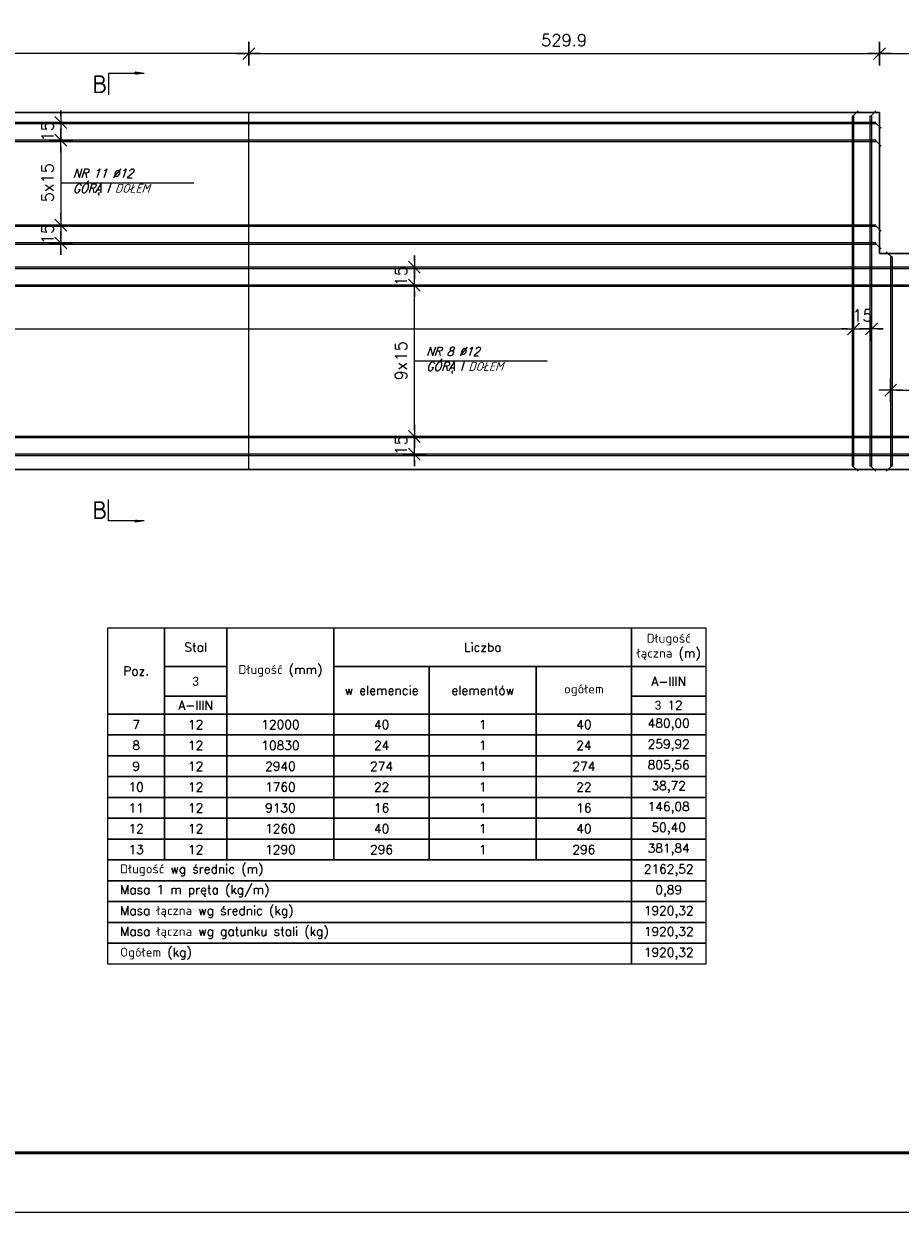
# Model space of a CAD drawing. Extents: x -44931 to -6831, y -40103 to -21469.
# Tile 3 of 10: x -28039 to -20674, y -40103 to -30119. Entities that reach past the tile are written whole.
import ezdxf

# ---------------------------------------------------------------- set-up
doc = ezdxf.new("R2010")
doc.units = 0
doc.header["$LTSCALE"] = 5
doc.header["$MEASUREMENT"] = 0
doc.layers.add('_FORMATKA', color=8, linetype='Continuous', lineweight=15, plot=False)
for name, color, linetype, lineweight in [('_RAMKA', 7, 'Continuous', 35), ('AutoCAD_Structural_Detailing_deskowanie', 2, 'Continuous', 30), ('AutoCAD_Structural_Detailing_kształt pręta', 7, 'Continuous', 13), ('AutoCAD_Structural_Detailing_symbole graficzne', 7, 'Continuous', 13), ('AutoCAD_Structural_Detailing_tabele zbrojenia', 7, 'Continuous', 20), ('PS_DIM', 4, 'Continuous', 13), ('PS_TEXT @ 100', 3, 'Continuous', 13)]:
    doc.layers.add(name, color=color, linetype=linetype, lineweight=lineweight)
doc.styles.add('marta_B', font='isocpeur.ttf')
doc.styles.add('simplex', font='simplex.shx', dxfattribs={"width": 0.9})
doc.styles.add('styl2M', font='simplex.shx')
doc.styles.add('styl2T', font='simplex.shx', dxfattribs={"height": 30})
doc.dimstyles.new('RBCT DIM 50_M', dxfattribs={"dimtxt": 100, "dimasz": 50, "dimexe": 20, "dimexo": 150, "dimgap": 62.5, "dimtad": 1, "dimdec": 1, "dimlfac": 0.1, "dimzin": 9, "dimdsep": 46, "dimtxsty": 'styl2M', "dimblk": 'dimznak', "dimcen": 100, "dimse1": 1, "dimse2": 1, "dimclrd": 8, "dimclre": 8, "dimclrt": 2, "dimadec": 0, "dimazin": 0, "dimtfac": 1, "dimtdec": 1, "dimtix": 1, "dimtmove": 2, "dimatfit": 3, "dimldrblk": 'dimznak', "dimfxl": 5, "dimfxlon": 1, "dimarcsym": 0})

# ---------------------------------------------------------------- blocks, each defined once
blk = doc.blocks.new('dimznak')
at = {"color": 0}
for points in [[(0, 2), (0, -2)], [(-2, 0), (2, 0)]]:
    blk.add_lwpolyline(points, dxfattribs=at)
at = {"color": 3}
blk.add_lwpolyline([(1, 1), (-1, -1)], dxfattribs=at)
blk = doc.blocks.new('*D30')
at = {"layer": 'Defpoints', "color": 0, "ltscale": 10, "transparency": 16777216}
for p in [(-27623.2, -30947.3), (-27726.9, -31097.3), (-27623.2, -31097.3)]:
    blk.add_point(p, dxfattribs=at)
at = {"layer": 'PS_DIM', "color": 8, "lineweight": -2, "ltscale": 10, "transparency": 16777216}
for p, q in [((-27726.9, -30897.3), (-27726.9, -30847.3)), ((-27726.9, -30947.3), (-27726.9, -31097.3)), ((-27726.9, -31147.3), (-27726.9, -31197.3))]:
    blk.add_line(p, q, dxfattribs=at)
at = {"layer": 'PS_DIM', "color": 8, "lineweight": -2, "ltscale": 10, "transparency": 16777216, "xscale": 50, "yscale": 50, "zscale": 50}
for p, rotation in [((-27726.9, -30947.3), 270), ((-27726.9, -31097.3), 90)]:
    blk.add_blockref('dimznak', p, dxfattribs=dict(at, rotation=rotation))
at = {"layer": 'PS_DIM', "color": 2, "ltscale": 10, "transparency": 16777216, "insert": (-27839.4, -31022.3), "char_height": 100, "attachment_point": 5, "rotation": 90, "style": 'styl2M'}
blk.add_mtext('15', dxfattribs=at)
blk = doc.blocks.new('*D31')
at = {"layer": 'Defpoints', "color": 0, "ltscale": 10, "transparency": 16777216}
for p in [(-27623.2, -31097.3), (-27726.9, -31810.4), (-27726.9, -31810.4)]:
    blk.add_point(p, dxfattribs=at)
at = {"layer": 'PS_DIM', "color": 8, "lineweight": -2, "ltscale": 10, "transparency": 16777216}
blk.add_line((-27726.9, -31147.3), (-27726.9, -31760.4), dxfattribs=at)
at = {"layer": 'PS_DIM', "color": 8, "lineweight": -2, "ltscale": 10, "transparency": 16777216, "xscale": 50, "yscale": 50, "zscale": 50}
for p, rotation in [((-27726.9, -31097.3), 90), ((-27726.9, -31810.4), 270)]:
    blk.add_blockref('dimznak', p, dxfattribs=dict(at, rotation=rotation))
at = {"layer": 'PS_DIM', "color": 2, "ltscale": 10, "transparency": 16777216, "insert": (-27839.4, -31453.9), "char_height": 100, "attachment_point": 5, "rotation": 90, "style": 'styl2M'}
blk.add_mtext('5x15', dxfattribs=at)
blk = doc.blocks.new('*D32')
at = {"layer": 'Defpoints', "color": 0, "ltscale": 10, "transparency": 16777216}
for p in [(-27726.9, -31810.4), (-27726.9, -31960.4), (-27726.9, -31960.4)]:
    blk.add_point(p, dxfattribs=at)
at = {"layer": 'PS_DIM', "color": 8, "lineweight": -2, "ltscale": 10, "transparency": 16777216}
for p, q in [((-27726.9, -31760.4), (-27726.9, -31710.4)), ((-27726.9, -31810.4), (-27726.9, -31960.4)), ((-27726.9, -32010.4), (-27726.9, -32060.4))]:
    blk.add_line(p, q, dxfattribs=at)
at = {"layer": 'PS_DIM', "color": 8, "lineweight": -2, "ltscale": 10, "transparency": 16777216, "xscale": 50, "yscale": 50, "zscale": 50}
for p, rotation in [((-27726.9, -31810.4), 270), ((-27726.9, -31960.4), 90)]:
    blk.add_blockref('dimznak', p, dxfattribs=dict(at, rotation=rotation))
at = {"layer": 'PS_DIM', "color": 2, "ltscale": 10, "transparency": 16777216, "insert": (-27839.4, -31885.4), "char_height": 100, "attachment_point": 5, "rotation": 90, "style": 'styl2M'}
blk.add_mtext('15', dxfattribs=at)
blk = doc.blocks.new('*D33')
at = {"layer": 'Defpoints', "color": 0, "ltscale": 10, "transparency": 16777216}
for p in [(-24757.1, -33585.5), (-24754.8, -33585.5), (-24754.8, -33735.5)]:
    blk.add_point(p, dxfattribs=at)
at = {"layer": 'PS_DIM', "color": 8, "lineweight": -2, "ltscale": 10, "transparency": 16777216}
for p, q in [((-24757.1, -33535.5), (-24757.1, -33485.5)), ((-24757.1, -33735.5), (-24757.1, -33585.5)), ((-24757.1, -33785.5), (-24757.1, -33835.5))]:
    blk.add_line(p, q, dxfattribs=at)
at = {"layer": 'PS_DIM', "color": 8, "lineweight": -2, "ltscale": 10, "transparency": 16777216, "xscale": 50, "yscale": 50, "zscale": 50}
for p, rotation in [((-24757.1, -33585.5), 270), ((-24757.1, -33735.5), 90)]:
    blk.add_blockref('dimznak', p, dxfattribs=dict(at, rotation=rotation))
at = {"layer": 'PS_DIM', "color": 2, "ltscale": 10, "transparency": 16777216, "insert": (-24869.6, -33660.5), "char_height": 100, "attachment_point": 5, "rotation": 90, "style": 'styl2M'}
blk.add_mtext('15', dxfattribs=at)
blk = doc.blocks.new('*D34')
at = {"layer": 'Defpoints', "color": 0, "ltscale": 10, "transparency": 16777216}
for p in [(-24757.1, -32314.2), (-24757.1, -32314.2), (-24754.8, -33585.5)]:
    blk.add_point(p, dxfattribs=at)
at = {"layer": 'PS_DIM', "color": 8, "lineweight": -2, "ltscale": 10, "transparency": 16777216}
blk.add_line((-24757.1, -33535.5), (-24757.1, -32364.2), dxfattribs=at)
at = {"layer": 'PS_DIM', "color": 8, "lineweight": -2, "ltscale": 10, "transparency": 16777216, "xscale": 50, "yscale": 50, "zscale": 50}
for p, rotation in [((-24757.1, -32314.2), 90), ((-24757.1, -33585.5), 270)]:
    blk.add_blockref('dimznak', p, dxfattribs=dict(at, rotation=rotation))
at = {"layer": 'PS_DIM', "color": 2, "ltscale": 10, "transparency": 16777216, "insert": (-24869.6, -32949.9), "char_height": 100, "attachment_point": 5, "rotation": 90, "style": 'styl2M'}
blk.add_mtext('9x15', dxfattribs=at)
blk = doc.blocks.new('*D35')
at = {"layer": 'Defpoints', "color": 0, "ltscale": 10, "transparency": 16777216}
for p in [(-24757.1, -32164.2), (-24757.1, -32164.2), (-24757.1, -32314.2)]:
    blk.add_point(p, dxfattribs=at)
at = {"layer": 'PS_DIM', "color": 8, "lineweight": -2, "ltscale": 10, "transparency": 16777216}
for p, q in [((-24757.1, -32114.2), (-24757.1, -32064.2)), ((-24757.1, -32314.2), (-24757.1, -32164.2)), ((-24757.1, -32364.2), (-24757.1, -32414.2))]:
    blk.add_line(p, q, dxfattribs=at)
at = {"layer": 'PS_DIM', "color": 8, "lineweight": -2, "ltscale": 10, "transparency": 16777216, "xscale": 50, "yscale": 50, "zscale": 50}
for p, rotation in [((-24757.1, -32164.2), 270), ((-24757.1, -32314.2), 90)]:
    blk.add_blockref('dimznak', p, dxfattribs=dict(at, rotation=rotation))
at = {"layer": 'PS_DIM', "color": 2, "ltscale": 10, "transparency": 16777216, "insert": (-24869.6, -32239.2), "char_height": 100, "attachment_point": 5, "rotation": 90, "style": 'styl2M'}
blk.add_mtext('15', dxfattribs=at)
blk = doc.blocks.new('*D37')
at = {"layer": 'Defpoints', "color": 0, "ltscale": 10, "transparency": 16777216}
for p in [(-41141.5, -32364.4), (-21066.5, -32364.4), (-21066.5, -32682.8)]:
    blk.add_point(p, dxfattribs=at)
at = {"layer": 'PS_DIM', "color": 8, "lineweight": -2, "ltscale": 10, "transparency": 16777216}
blk.add_line((-41091.5, -32682.8), (-21116.5, -32682.8), dxfattribs=at)
at = {"layer": 'PS_DIM', "color": 8, "lineweight": -2, "ltscale": 10, "transparency": 16777216, "xscale": 50, "yscale": 50, "zscale": 50, "rotation": 180}
blk.add_blockref('dimznak', (-41141.5, -32682.8), dxfattribs=at)
at = {"layer": 'PS_DIM', "color": 8, "lineweight": -2, "ltscale": 10, "transparency": 16777216, "xscale": 50, "yscale": 50, "zscale": 50}
blk.add_blockref('dimznak', (-21066.5, -32682.8), dxfattribs=at)
at = {"layer": 'PS_DIM', "color": 2, "ltscale": 10, "transparency": 16777216, "insert": (-31104, -32570.3), "char_height": 100, "attachment_point": 5, "style": 'styl2M'}
blk.add_mtext('134x15', dxfattribs=at)
blk = doc.blocks.new('*D38')
at = {"layer": 'Defpoints', "color": 0, "ltscale": 10, "transparency": 16777216}
for p in [(-21066.5, -32364.4), (-20916.5, -32364.4), (-20916.5, -32682.8)]:
    blk.add_point(p, dxfattribs=at)
at = {"layer": 'PS_DIM', "color": 8, "lineweight": -2, "ltscale": 10, "transparency": 16777216}
for p, q in [((-21116.5, -32682.8), (-21166.5, -32682.8)), ((-21066.5, -32682.8), (-20916.5, -32682.8)), ((-20866.5, -32682.8), (-20816.5, -32682.8))]:
    blk.add_line(p, q, dxfattribs=at)
at = {"layer": 'PS_DIM', "color": 8, "lineweight": -2, "ltscale": 10, "transparency": 16777216, "xscale": 50, "yscale": 50, "zscale": 50}
blk.add_blockref('dimznak', (-21066.5, -32682.8), dxfattribs=at)
at = {"layer": 'PS_DIM', "color": 8, "lineweight": -2, "ltscale": 10, "transparency": 16777216, "xscale": 50, "yscale": 50, "zscale": 50, "rotation": 180}
blk.add_blockref('dimznak', (-20916.5, -32682.8), dxfattribs=at)
at = {"layer": 'PS_DIM', "color": 2, "ltscale": 10, "transparency": 16777216, "insert": (-20991.5, -32570.3), "char_height": 100, "attachment_point": 5, "style": 'styl2M'}
blk.add_mtext('15', dxfattribs=at)
blk = doc.blocks.new('*D39')
at = {"layer": 'Defpoints', "color": 0, "ltscale": 10, "transparency": 16777216}
for p in [(-20754.8, -32364.4), (-19251.4, -32364.4), (-19251.4, -33197.5)]:
    blk.add_point(p, dxfattribs=at)
at = {"layer": 'PS_DIM', "color": 8, "lineweight": -2, "ltscale": 10, "transparency": 16777216}
blk.add_line((-20704.8, -33197.5), (-19301.4, -33197.5), dxfattribs=at)
at = {"layer": 'PS_DIM', "color": 8, "lineweight": -2, "ltscale": 10, "transparency": 16777216, "xscale": 50, "yscale": 50, "zscale": 50, "rotation": 180}
blk.add_blockref('dimznak', (-20754.8, -33197.5), dxfattribs=at)
at = {"layer": 'PS_DIM', "color": 8, "lineweight": -2, "ltscale": 10, "transparency": 16777216, "xscale": 50, "yscale": 50, "zscale": 50}
blk.add_blockref('dimznak', (-19251.4, -33197.5), dxfattribs=at)
at = {"layer": 'PS_DIM', "color": 2, "ltscale": 10, "transparency": 16777216, "insert": (-19628.5, -33085), "char_height": 100, "attachment_point": 5, "style": 'styl2M'}
blk.add_mtext('10x15', dxfattribs=at)
blk = doc.blocks.new('*U17')
at = {"layer": '_FORMATKA', "lineweight": -3}
blk.add_lwpolyline([(-750, 0), (0, 0), (0, 297), (-750, 297)], close=True, dxfattribs=at)
at = {"layer": '_RAMKA', "lineweight": -3, "const_width": 0.5}
blk.add_lwpolyline([(-720, 10), (-10, 10), (-10, 287), (-720, 287)], close=True, dxfattribs=at)
blk = doc.blocks.new('*D42')
at = {"layer": 'Defpoints', "color": 0, "ltscale": 10, "transparency": 16777216}
for p in [(-19148.7, -30369.8), (-20849.3, -32047.4, 43.1), (-19148.7, -32047.4, 43.1)]:
    blk.add_point(p, dxfattribs=at)
at = {"layer": 'PS_DIM', "color": 8, "lineweight": -2, "ltscale": 10, "transparency": 16777216}
blk.add_line((-20799.3, -30369.8), (-19198.7, -30369.8), dxfattribs=at)
at = {"layer": 'PS_DIM', "color": 8, "lineweight": -2, "ltscale": 10, "transparency": 16777216, "xscale": 50, "yscale": 50, "zscale": 50, "rotation": 180}
blk.add_blockref('dimznak', (-20849.3, -30369.8), dxfattribs=at)
at = {"layer": 'PS_DIM', "color": 8, "lineweight": -2, "ltscale": 10, "transparency": 16777216, "xscale": 50, "yscale": 50, "zscale": 50}
blk.add_blockref('dimznak', (-19148.7, -30369.8), dxfattribs=at)
at = {"layer": 'PS_DIM', "color": 2, "ltscale": 10, "transparency": 16777216, "insert": (-19999, -30257.3), "char_height": 100, "attachment_point": 5, "style": 'styl2M'}
blk.add_mtext('170.1', dxfattribs=at)
blk = doc.blocks.new('*D44')
at = {"layer": 'Defpoints', "color": 0, "ltscale": 10, "transparency": 16777216}
for p in [(-20849.3, -30369.8), (-20849.3, -32047.4, 43.1), (-26148.7, -32364.4)]:
    blk.add_point(p, dxfattribs=at)
at = {"layer": 'PS_DIM', "color": 8, "lineweight": -2, "ltscale": 10, "transparency": 16777216}
blk.add_line((-26098.7, -30369.8), (-20899.3, -30369.8), dxfattribs=at)
at = {"layer": 'PS_DIM', "color": 8, "lineweight": -2, "ltscale": 10, "transparency": 16777216, "xscale": 50, "yscale": 50, "zscale": 50, "rotation": 180}
blk.add_blockref('dimznak', (-26148.7, -30369.8), dxfattribs=at)
at = {"layer": 'PS_DIM', "color": 8, "lineweight": -2, "ltscale": 10, "transparency": 16777216, "xscale": 50, "yscale": 50, "zscale": 50}
blk.add_blockref('dimznak', (-20849.3, -30369.8), dxfattribs=at)
at = {"layer": 'PS_DIM', "color": 2, "ltscale": 10, "transparency": 16777216, "insert": (-23499, -30257.3), "char_height": 100, "attachment_point": 5, "style": 'styl2M'}
blk.add_mtext('529.9', dxfattribs=at)
blk = doc.blocks.new('*D46')
at = {"layer": 'Defpoints', "color": 0, "ltscale": 10, "transparency": 16777216}
for p in [(-41398.7, -30369.8), (-26148.7, -30728), (-41398.7, -30864.4)]:
    blk.add_point(p, dxfattribs=at)
at = {"layer": 'PS_DIM', "color": 8, "lineweight": -2, "ltscale": 10, "transparency": 16777216}
blk.add_line((-26198.7, -30369.8), (-41348.7, -30369.8), dxfattribs=at)
at = {"layer": 'PS_DIM', "color": 8, "lineweight": -2, "ltscale": 10, "transparency": 16777216, "xscale": 50, "yscale": 50, "zscale": 50, "rotation": 180}
blk.add_blockref('dimznak', (-41398.7, -30369.8), dxfattribs=at)
at = {"layer": 'PS_DIM', "color": 8, "lineweight": -2, "ltscale": 10, "transparency": 16777216, "xscale": 50, "yscale": 50, "zscale": 50}
blk.add_blockref('dimznak', (-26148.7, -30369.8), dxfattribs=at)
at = {"layer": 'PS_DIM', "color": 2, "ltscale": 10, "transparency": 16777216, "insert": (-33773.7, -30257.3), "char_height": 100, "attachment_point": 5, "style": 'styl2M'}
blk.add_mtext('1525', dxfattribs=at)

msp = doc.modelspace()

# ---------------------------------------------------------------- hatches: boundary and pattern name
at = {"layer": 'AutoCAD_Structural_Detailing_kształt pręta'}
for points in [[(-20879.27, -30947.3), (-20879.27, -30959.3), (-30331.02, -30959.37), (-30331.02, -30947.37)], [(-21078.47, -30894.37), (-21066.47, -30894.37), (-21066.47, -33834.37), (-21078.47, -33834.37)], [(-20928.47, -30894.37), (-20916.47, -30894.37), (-20916.47, -33834.37), (-20928.47, -33834.37)], [(-20879.27, -31097.3), (-20879.27, -31109.3), (-30331.02, -31109.37), (-30331.02, -31097.37)], [(-20879.27, -31810.39), (-20879.27, -31822.39), (-30331.02, -31822.46), (-30331.02, -31810.46)], [(-20879.27, -31960.39), (-20879.27, -31972.39), (-30331.02, -31972.46), (-30331.02, -31960.46)], [(-20754.79, -32077.37), (-20742.79, -32077.37), (-20742.79, -33834.37), (-20754.79, -33834.37)], [(-19178.68, -32164.27), (-19178.68, -32176.27), (-30331.02, -32176.2), (-30331.02, -32164.2)], [(-19178.68, -32314.27), (-19178.68, -32326.27), (-30331.02, -32326.2), (-30331.02, -32314.2)], [(-19178.68, -33585.47), (-19178.68, -33597.47), (-30331.02, -33597.54), (-30331.02, -33585.54)], [(-19178.68, -33735.47), (-19178.68, -33747.47), (-30331.02, -33747.54), (-30331.02, -33735.54)]]:
    msp.add_hatch(color=161, dxfattribs=at).paths.add_polyline_path(points, flags=0)
at = {"layer": 'AutoCAD_Structural_Detailing_symbole graficzne', "linetype": 'Continuous', "lineweight": 0}
for points in [[(-27027.73, -30536.77), (-27102.73, -30536.77), (-27102.73, -30547.46)], [(-27027.73, -34294.9), (-27102.73, -34294.9), (-27102.73, -34284.21)]]:
    msp.add_hatch(color=7, dxfattribs=at).paths.add_polyline_path(points, flags=0)

# ---------------------------------------------------------------- linework, layer by layer
at = {"layer": 'AutoCAD_Structural_Detailing_deskowanie'}
for p, q in [((-41398.68, -30864.37), (-20849.27, -30864.37)), ((-20849.27, -30864.37), (-20849.27, -32047.37, 43.12)), ((-20849.27, -32047.37, 43.12), (-19148.68, -32047.37, 43.12)), ((-20849.27, -33864.37), (-41398.68, -33864.37)), ((-19148.68, -33864.37, 43.12), (-20849.27, -33864.37, 43.12))]:
    msp.add_line(p, q, dxfattribs=at)
at = {"layer": 'AutoCAD_Structural_Detailing_deskowanie', "lineweight": 13}
msp.add_line((-26148.68, -33864.37), (-26148.68, -30864.37), dxfattribs=at)
at = {"layer": 'AutoCAD_Structural_Detailing_kształt pręta', "color": 1, "lineweight": 0}
for p, q in [((-21072.47, -30894.37), (-21028.72, -30850.62)), ((-20922.47, -30894.37), (-20878.72, -30850.62)), ((-20879.27, -30953.3), (-20835.52, -30997.05)), ((-20879.27, -31103.3), (-20835.52, -31147.05)), ((-20879.27, -31816.39), (-20835.52, -31860.14)), ((-20879.27, -31966.39), (-20835.52, -32010.14)), ((-20748.79, -32077.37), (-20792.54, -32033.62)), ((-21072.47, -33834.37), (-21028.72, -33878.12)), ((-20922.47, -33834.37), (-20878.72, -33878.12)), ((-20748.79, -33834.37), (-20792.54, -33878.12))]:
    msp.add_line(p, q, dxfattribs=at)
at = {"layer": 'AutoCAD_Structural_Detailing_kształt pręta', "color": 161}
for p, q in [((-20879.27, -30947.3), (-30331.02, -30947.37)), ((-21078.47, -30894.37), (-21078.47, -33834.37)), ((-21066.47, -30894.37), (-21078.47, -30894.37)), ((-21066.47, -30894.37), (-21066.47, -33834.37)), ((-20928.47, -30894.37), (-20928.47, -33834.37)), ((-20916.47, -30894.37), (-20928.47, -30894.37)), ((-20916.47, -30894.37), (-20916.47, -33834.37)), ((-20879.27, -30959.3), (-20879.27, -30947.3)), ((-20879.27, -30959.3), (-30331.02, -30959.37)), ((-20879.27, -31097.3), (-30331.02, -31097.37)), ((-20879.27, -31109.3), (-30331.02, -31109.37)), ((-20879.27, -31109.3), (-20879.27, -31097.3)), ((-20879.27, -31810.39), (-30331.02, -31810.46)), ((-20879.27, -31822.39), (-30331.02, -31822.46)), ((-20879.27, -31822.39), (-20879.27, -31810.39)), ((-20879.27, -31960.39), (-30331.02, -31960.46)), ((-20879.27, -31972.39), (-30331.02, -31972.46)), ((-20879.27, -31972.39), (-20879.27, -31960.39)), ((-20754.79, -32077.37), (-20754.79, -33834.37)), ((-20742.79, -32077.37), (-20754.79, -32077.37)), ((-20742.79, -32077.37), (-20742.79, -33834.37)), ((-19178.68, -32164.27), (-30331.02, -32164.2)), ((-19178.68, -32176.27), (-30331.02, -32176.2)), ((-19178.68, -32314.27), (-30331.02, -32314.2)), ((-19178.68, -32326.27), (-30331.02, -32326.2)), ((-19178.68, -33585.47), (-30331.02, -33585.54)), ((-19178.68, -33597.47), (-30331.02, -33597.54)), ((-19178.68, -33735.47), (-30331.02, -33735.54)), ((-19178.68, -33747.47), (-30331.02, -33747.54)), ((-21066.47, -33834.37), (-21078.47, -33834.37)), ((-20916.47, -33834.37), (-20928.47, -33834.37)), ((-20742.79, -33834.37), (-20754.79, -33834.37))]:
    msp.add_line(p, q, dxfattribs=at)
at = {"layer": 'AutoCAD_Structural_Detailing_symbole graficzne', "color": 7, "linetype": 'Continuous', "lineweight": 0}
for p, q in [((-27327.73, -30536.77), (-27327.73, -30716.77)), ((-27027.73, -30536.77), (-27327.73, -30536.77)), ((-27102.73, -30536.77), (-27102.73, -30526.08)), ((-27027.73, -30536.77), (-27102.73, -30526.08)), ((-27327.73, -34294.9), (-27327.73, -34114.9)), ((-27027.73, -34294.9), (-27327.73, -34294.9)), ((-27102.73, -34294.9), (-27102.73, -34305.59)), ((-27027.73, -34294.9), (-27102.73, -34305.59))]:
    msp.add_line(p, q, dxfattribs=at)
at = {"layer": 'AutoCAD_Structural_Detailing_tabele zbrojenia', "color": 242}
for p, q in [((-27332.4, -35193.52), (-22307.4, -35193.52)), ((-27332.4, -38018.52), (-27332.4, -35193.52)), ((-27332.4, -35193.52), (-26857.4, -35193.52)), ((-27332.4, -35918.52), (-27332.4, -35193.52)), ((-26857.4, -35193.52), (-26857.4, -35918.52)), ((-26857.4, -35193.52), (-26332.4, -35193.52)), ((-26857.4, -35518.52), (-26857.4, -35193.52)), ((-26332.4, -35193.52), (-25432.4, -35193.52)), ((-26332.4, -35918.52), (-26332.4, -35193.52)), ((-26332.4, -35193.52), (-26332.4, -35518.52)), ((-25432.4, -35193.52), (-25432.4, -35918.52)), ((-25432.4, -35193.52), (-22932.4, -35193.52)), ((-25432.4, -35518.52), (-25432.4, -35193.52)), ((-22932.4, -35193.52), (-22932.4, -35518.52)), ((-22932.4, -35193.52), (-22307.4, -35193.52)), ((-22932.4, -35518.52), (-22932.4, -35193.52)), ((-22307.4, -35193.52), (-22307.4, -38018.52)), ((-22307.4, -35193.52), (-22307.4, -35518.52)), ((-26332.4, -35518.52), (-26857.4, -35518.52)), ((-26857.4, -35518.52), (-26332.4, -35518.52)), ((-26857.4, -35768.52), (-26857.4, -35518.52)), ((-26332.4, -35518.52), (-26332.4, -35768.52)), ((-22932.4, -35518.52), (-25432.4, -35518.52)), ((-25432.4, -35518.52), (-24632.4, -35518.52)), ((-25432.4, -35918.52), (-25432.4, -35518.52)), ((-24632.4, -35518.52), (-23732.4, -35518.52)), ((-24632.4, -35918.52), (-24632.4, -35518.52)), ((-24632.4, -35518.52), (-24632.4, -35918.52)), ((-23732.4, -35518.52), (-22932.4, -35518.52)), ((-23732.4, -35918.52), (-23732.4, -35518.52)), ((-23732.4, -35518.52), (-23732.4, -35918.52)), ((-22932.4, -35518.52), (-22932.4, -35918.52)), ((-22307.4, -35518.52), (-22932.4, -35518.52)), ((-22932.4, -35518.52), (-22307.4, -35518.52)), ((-22932.4, -35768.52), (-22932.4, -35518.52)), ((-22307.4, -35518.52), (-22307.4, -35768.52)), ((-26332.4, -35768.52), (-26857.4, -35768.52)), ((-26857.4, -35768.52), (-26332.4, -35768.52)), ((-26857.4, -35918.52), (-26857.4, -35768.52)), ((-26332.4, -35768.52), (-26332.4, -35918.52)), ((-22307.4, -35768.52), (-22932.4, -35768.52)), ((-22932.4, -35768.52), (-22307.4, -35768.52)), ((-22932.4, -35918.52), (-22932.4, -35768.52)), ((-22307.4, -35768.52), (-22307.4, -35918.52)), ((-26857.4, -35918.52), (-27332.4, -35918.52)), ((-27332.4, -35918.52), (-26857.4, -35918.52)), ((-27332.4, -36093.52), (-27332.4, -35918.52)), ((-26332.4, -35918.52), (-26857.4, -35918.52)), ((-26857.4, -35918.52), (-26857.4, -36093.52)), ((-26857.4, -35918.52), (-26332.4, -35918.52)), ((-26857.4, -36093.52), (-26857.4, -35918.52)), ((-25432.4, -35918.52), (-26332.4, -35918.52)), ((-26332.4, -35918.52), (-26332.4, -36093.52)), ((-26332.4, -35918.52), (-25432.4, -35918.52)), ((-26332.4, -36093.52), (-26332.4, -35918.52)), ((-24632.4, -35918.52), (-25432.4, -35918.52)), ((-25432.4, -35918.52), (-25432.4, -36093.52)), ((-25432.4, -35918.52), (-24632.4, -35918.52)), ((-25432.4, -36093.52), (-25432.4, -35918.52)), ((-23732.4, -35918.52), (-24632.4, -35918.52)), ((-24632.4, -35918.52), (-24632.4, -36093.52)), ((-24632.4, -35918.52), (-23732.4, -35918.52)), ((-24632.4, -36093.52), (-24632.4, -35918.52)), ((-22932.4, -35918.52), (-23732.4, -35918.52)), ((-23732.4, -35918.52), (-23732.4, -36093.52)), ((-23732.4, -35918.52), (-22932.4, -35918.52)), ((-23732.4, -36093.52), (-23732.4, -35918.52)), ((-22307.4, -35918.52), (-22932.4, -35918.52)), ((-22932.4, -35918.52), (-22932.4, -36093.52)), ((-22932.4, -35918.52), (-22307.4, -35918.52)), ((-22932.4, -36093.52), (-22932.4, -35918.52)), ((-22307.4, -35918.52), (-22307.4, -36093.52)), ((-26857.4, -36093.52), (-27332.4, -36093.52)), ((-27332.4, -36093.52), (-26857.4, -36093.52)), ((-27332.4, -36268.52), (-27332.4, -36093.52)), ((-26332.4, -36093.52), (-26857.4, -36093.52)), ((-26857.4, -36093.52), (-26857.4, -36268.52)), ((-26857.4, -36093.52), (-26332.4, -36093.52)), ((-26857.4, -36268.52), (-26857.4, -36093.52)), ((-25432.4, -36093.52), (-26332.4, -36093.52)), ((-26332.4, -36093.52), (-26332.4, -36268.52)), ((-26332.4, -36093.52), (-25432.4, -36093.52)), ((-26332.4, -36268.52), (-26332.4, -36093.52)), ((-24632.4, -36093.52), (-25432.4, -36093.52)), ((-25432.4, -36093.52), (-25432.4, -36268.52)), ((-25432.4, -36093.52), (-24632.4, -36093.52)), ((-25432.4, -36268.52), (-25432.4, -36093.52)), ((-23732.4, -36093.52), (-24632.4, -36093.52)), ((-24632.4, -36093.52), (-24632.4, -36268.52)), ((-24632.4, -36093.52), (-23732.4, -36093.52)), ((-24632.4, -36268.52), (-24632.4, -36093.52)), ((-22932.4, -36093.52), (-23732.4, -36093.52)), ((-23732.4, -36093.52), (-23732.4, -36268.52)), ((-23732.4, -36093.52), (-22932.4, -36093.52)), ((-23732.4, -36268.52), (-23732.4, -36093.52)), ((-22307.4, -36093.52), (-22932.4, -36093.52)), ((-22932.4, -36093.52), (-22932.4, -36268.52)), ((-22932.4, -36093.52), (-22307.4, -36093.52)), ((-22932.4, -36268.52), (-22932.4, -36093.52)), ((-22307.4, -36093.52), (-22307.4, -36268.52)), ((-26857.4, -36268.52), (-27332.4, -36268.52)), ((-27332.4, -36268.52), (-26857.4, -36268.52)), ((-27332.4, -36443.52), (-27332.4, -36268.52)), ((-26332.4, -36268.52), (-26857.4, -36268.52)), ((-26857.4, -36268.52), (-26857.4, -36443.52)), ((-26857.4, -36268.52), (-26332.4, -36268.52)), ((-26857.4, -36443.52), (-26857.4, -36268.52)), ((-25432.4, -36268.52), (-26332.4, -36268.52)), ((-26332.4, -36268.52), (-26332.4, -36443.52)), ((-26332.4, -36268.52), (-25432.4, -36268.52)), ((-26332.4, -36443.52), (-26332.4, -36268.52)), ((-24632.4, -36268.52), (-25432.4, -36268.52)), ((-25432.4, -36268.52), (-25432.4, -36443.52)), ((-25432.4, -36268.52), (-24632.4, -36268.52)), ((-25432.4, -36443.52), (-25432.4, -36268.52)), ((-23732.4, -36268.52), (-24632.4, -36268.52)), ((-24632.4, -36268.52), (-24632.4, -36443.52)), ((-24632.4, -36268.52), (-23732.4, -36268.52)), ((-24632.4, -36443.52), (-24632.4, -36268.52)), ((-22932.4, -36268.52), (-23732.4, -36268.52)), ((-23732.4, -36268.52), (-23732.4, -36443.52)), ((-23732.4, -36268.52), (-22932.4, -36268.52)), ((-23732.4, -36443.52), (-23732.4, -36268.52)), ((-22307.4, -36268.52), (-22932.4, -36268.52)), ((-22932.4, -36268.52), (-22932.4, -36443.52)), ((-22932.4, -36268.52), (-22307.4, -36268.52)), ((-22932.4, -36443.52), (-22932.4, -36268.52)), ((-22307.4, -36268.52), (-22307.4, -36443.52)), ((-26857.4, -36443.52), (-27332.4, -36443.52)), ((-27332.4, -36443.52), (-26857.4, -36443.52)), ((-27332.4, -36618.52), (-27332.4, -36443.52)), ((-26332.4, -36443.52), (-26857.4, -36443.52)), ((-26857.4, -36443.52), (-26857.4, -36618.52)), ((-26857.4, -36443.52), (-26332.4, -36443.52)), ((-26857.4, -36618.52), (-26857.4, -36443.52)), ((-25432.4, -36443.52), (-26332.4, -36443.52)), ((-26332.4, -36443.52), (-26332.4, -36618.52)), ((-26332.4, -36443.52), (-25432.4, -36443.52)), ((-26332.4, -36618.52), (-26332.4, -36443.52)), ((-24632.4, -36443.52), (-25432.4, -36443.52)), ((-25432.4, -36443.52), (-25432.4, -36618.52)), ((-25432.4, -36443.52), (-24632.4, -36443.52)), ((-25432.4, -36618.52), (-25432.4, -36443.52)), ((-23732.4, -36443.52), (-24632.4, -36443.52)), ((-24632.4, -36443.52), (-24632.4, -36618.52)), ((-24632.4, -36443.52), (-23732.4, -36443.52)), ((-24632.4, -36618.52), (-24632.4, -36443.52)), ((-22932.4, -36443.52), (-23732.4, -36443.52)), ((-23732.4, -36443.52), (-23732.4, -36618.52)), ((-23732.4, -36443.52), (-22932.4, -36443.52)), ((-23732.4, -36618.52), (-23732.4, -36443.52)), ((-22307.4, -36443.52), (-22932.4, -36443.52)), ((-22932.4, -36443.52), (-22932.4, -36618.52)), ((-22932.4, -36443.52), (-22307.4, -36443.52)), ((-22932.4, -36618.52), (-22932.4, -36443.52)), ((-22307.4, -36443.52), (-22307.4, -36618.52)), ((-26857.4, -36618.52), (-27332.4, -36618.52)), ((-27332.4, -36618.52), (-26857.4, -36618.52)), ((-27332.4, -36793.52), (-27332.4, -36618.52)), ((-26332.4, -36618.52), (-26857.4, -36618.52)), ((-26857.4, -36618.52), (-26857.4, -36793.52)), ((-26857.4, -36618.52), (-26332.4, -36618.52)), ((-26857.4, -36793.52), (-26857.4, -36618.52)), ((-25432.4, -36618.52), (-26332.4, -36618.52)), ((-26332.4, -36618.52), (-26332.4, -36793.52)), ((-26332.4, -36618.52), (-25432.4, -36618.52)), ((-26332.4, -36793.52), (-26332.4, -36618.52)), ((-24632.4, -36618.52), (-25432.4, -36618.52)), ((-25432.4, -36618.52), (-25432.4, -36793.52)), ((-25432.4, -36618.52), (-24632.4, -36618.52)), ((-25432.4, -36793.52), (-25432.4, -36618.52)), ((-23732.4, -36618.52), (-24632.4, -36618.52)), ((-24632.4, -36618.52), (-24632.4, -36793.52)), ((-24632.4, -36618.52), (-23732.4, -36618.52)), ((-24632.4, -36793.52), (-24632.4, -36618.52)), ((-22932.4, -36618.52), (-23732.4, -36618.52)), ((-23732.4, -36618.52), (-23732.4, -36793.52)), ((-23732.4, -36618.52), (-22932.4, -36618.52)), ((-23732.4, -36793.52), (-23732.4, -36618.52)), ((-22307.4, -36618.52), (-22932.4, -36618.52)), ((-22932.4, -36618.52), (-22932.4, -36793.52)), ((-22932.4, -36618.52), (-22307.4, -36618.52)), ((-22932.4, -36793.52), (-22932.4, -36618.52)), ((-22307.4, -36618.52), (-22307.4, -36793.52)), ((-26857.4, -36793.52), (-27332.4, -36793.52)), ((-27332.4, -36793.52), (-26857.4, -36793.52)), ((-27332.4, -36968.52), (-27332.4, -36793.52)), ((-26332.4, -36793.52), (-26857.4, -36793.52)), ((-26857.4, -36793.52), (-26857.4, -36968.52)), ((-26857.4, -36793.52), (-26332.4, -36793.52)), ((-26857.4, -36968.52), (-26857.4, -36793.52)), ((-25432.4, -36793.52), (-26332.4, -36793.52)), ((-26332.4, -36793.52), (-26332.4, -36968.52)), ((-26332.4, -36793.52), (-25432.4, -36793.52)), ((-26332.4, -36968.52), (-26332.4, -36793.52)), ((-24632.4, -36793.52), (-25432.4, -36793.52)), ((-25432.4, -36793.52), (-25432.4, -36968.52)), ((-25432.4, -36793.52), (-24632.4, -36793.52)), ((-25432.4, -36968.52), (-25432.4, -36793.52)), ((-23732.4, -36793.52), (-24632.4, -36793.52)), ((-24632.4, -36793.52), (-24632.4, -36968.52)), ((-24632.4, -36793.52), (-23732.4, -36793.52)), ((-24632.4, -36968.52), (-24632.4, -36793.52)), ((-22932.4, -36793.52), (-23732.4, -36793.52)), ((-23732.4, -36793.52), (-23732.4, -36968.52)), ((-23732.4, -36793.52), (-22932.4, -36793.52)), ((-23732.4, -36968.52), (-23732.4, -36793.52)), ((-22307.4, -36793.52), (-22932.4, -36793.52)), ((-22932.4, -36793.52), (-22932.4, -36968.52)), ((-22932.4, -36793.52), (-22307.4, -36793.52)), ((-22932.4, -36968.52), (-22932.4, -36793.52)), ((-22307.4, -36793.52), (-22307.4, -36968.52)), ((-26857.4, -36968.52), (-27332.4, -36968.52)), ((-27332.4, -36968.52), (-26857.4, -36968.52)), ((-27332.4, -37143.52), (-27332.4, -36968.52)), ((-26332.4, -36968.52), (-26857.4, -36968.52)), ((-26857.4, -36968.52), (-26857.4, -37143.52)), ((-26857.4, -36968.52), (-26332.4, -36968.52)), ((-26857.4, -37143.52), (-26857.4, -36968.52)), ((-25432.4, -36968.52), (-26332.4, -36968.52)), ((-26332.4, -36968.52), (-26332.4, -37143.52)), ((-26332.4, -36968.52), (-25432.4, -36968.52)), ((-26332.4, -37143.52), (-26332.4, -36968.52)), ((-24632.4, -36968.52), (-25432.4, -36968.52)), ((-25432.4, -36968.52), (-25432.4, -37143.52)), ((-25432.4, -36968.52), (-24632.4, -36968.52)), ((-25432.4, -37143.52), (-25432.4, -36968.52)), ((-23732.4, -36968.52), (-24632.4, -36968.52)), ((-24632.4, -36968.52), (-24632.4, -37143.52)), ((-24632.4, -36968.52), (-23732.4, -36968.52)), ((-24632.4, -37143.52), (-24632.4, -36968.52)), ((-22932.4, -36968.52), (-23732.4, -36968.52)), ((-23732.4, -36968.52), (-23732.4, -37143.52)), ((-23732.4, -36968.52), (-22932.4, -36968.52)), ((-23732.4, -37143.52), (-23732.4, -36968.52)), ((-22307.4, -36968.52), (-22932.4, -36968.52)), ((-22932.4, -36968.52), (-22932.4, -37143.52)), ((-22932.4, -36968.52), (-22307.4, -36968.52)), ((-22932.4, -37143.52), (-22932.4, -36968.52)), ((-22307.4, -36968.52), (-22307.4, -37143.52)), ((-27332.4, -37143.52), (-22932.4, -37143.52)), ((-27332.4, -37318.52), (-27332.4, -37143.52)), ((-26857.4, -37143.52), (-27332.4, -37143.52)), ((-26332.4, -37143.52), (-26857.4, -37143.52)), ((-25432.4, -37143.52), (-26332.4, -37143.52)), ((-24632.4, -37143.52), (-25432.4, -37143.52)), ((-23732.4, -37143.52), (-24632.4, -37143.52)), ((-22932.4, -37143.52), (-23732.4, -37143.52)), ((-22932.4, -37143.52), (-22932.4, -37318.52)), ((-22307.4, -37143.52), (-22932.4, -37143.52)), ((-22932.4, -37143.52), (-22307.4, -37143.52)), ((-22932.4, -37318.52), (-22932.4, -37143.52)), ((-22307.4, -37143.52), (-22307.4, -37318.52)), ((-27332.4, -37318.52), (-22932.4, -37318.52)), ((-27332.4, -37493.52), (-27332.4, -37318.52)), ((-22932.4, -37318.52), (-27332.4, -37318.52)), ((-22932.4, -37318.52), (-22932.4, -37493.52)), ((-22307.4, -37318.52), (-22932.4, -37318.52)), ((-22932.4, -37318.52), (-22307.4, -37318.52)), ((-22932.4, -37493.52), (-22932.4, -37318.52)), ((-22307.4, -37318.52), (-22307.4, -37493.52)), ((-27332.4, -37493.52), (-22932.4, -37493.52)), ((-27332.4, -37668.52), (-27332.4, -37493.52)), ((-22932.4, -37493.52), (-27332.4, -37493.52)), ((-22932.4, -37493.52), (-22932.4, -37668.52)), ((-22307.4, -37493.52), (-22932.4, -37493.52)), ((-22932.4, -37493.52), (-22307.4, -37493.52)), ((-22932.4, -37668.52), (-22932.4, -37493.52)), ((-22307.4, -37493.52), (-22307.4, -37668.52)), ((-27332.4, -37668.52), (-22932.4, -37668.52)), ((-27332.4, -37843.52), (-27332.4, -37668.52)), ((-22932.4, -37668.52), (-27332.4, -37668.52)), ((-22932.4, -37668.52), (-22932.4, -37843.52)), ((-22307.4, -37668.52), (-22932.4, -37668.52)), ((-22932.4, -37668.52), (-22307.4, -37668.52)), ((-22932.4, -37843.52), (-22932.4, -37668.52)), ((-22307.4, -37668.52), (-22307.4, -37843.52)), ((-27332.4, -37843.52), (-22932.4, -37843.52)), ((-27332.4, -38018.52), (-27332.4, -37843.52)), ((-22932.4, -37843.52), (-27332.4, -37843.52)), ((-22932.4, -37843.52), (-22932.4, -38018.52)), ((-22307.4, -37843.52), (-22932.4, -37843.52)), ((-22932.4, -37843.52), (-22307.4, -37843.52)), ((-22932.4, -38018.52), (-22932.4, -37843.52)), ((-22307.4, -37843.52), (-22307.4, -38018.52)), ((-22307.4, -38018.52), (-27332.4, -38018.52)), ((-22932.4, -38018.52), (-27332.4, -38018.52)), ((-22307.4, -38018.52), (-22932.4, -38018.52))]:
    msp.add_line(p, q, dxfattribs=at)
at = {"layer": 'PS_DIM', "color": 8, "ltscale": 10}
for p, q in [((-27726.95, -31453.89), (-26611.38, -31453.89)), ((-24757.07, -32949.87), (-23641.5, -32949.87))]:
    msp.add_line(p, q, dxfattribs=at)

# ---------------------------------------------------------------- block references
at = {"layer": 'PS_DIM', "xscale": 50, "yscale": 50, "zscale": 50}
msp.add_blockref('*U17', (-7131.35, -40102.96), dxfattribs=at)

# ---------------------------------------------------------------- texts
at = {"layer": 'AutoCAD_Structural_Detailing_symbole graficzne', "color": 2, "char_height": 150, "attachment_point": 5, "style": 'marta_B'}
for insert in [(-27399.73, -30626.77), (-27399.73, -34204.9)]:
    msp.add_mtext('B', dxfattribs=dict(at, insert=insert))
at = {"layer": 'AutoCAD_Structural_Detailing_tabele zbrojenia', "color": 3, "ltscale": 10, "char_height": 75, "style": 'styl2T'}
for s, insert, width, attachment_point in [('Długość łączna (m)', (-22619.9, -35356.02), 625, 5), ('Stal', (-26594.9, -35356.02), 525, 5), ('Liczba', (-24182.4, -35356.02), 2500, 5), ('Poz.', (-27094.9, -35556.02), 475, 5), ('Długość (mm)', (-25882.4, -35556.02), 900, 5), ('\\Fdiam;3\\Fsimplex.shx;', (-26594.9, -35643.52), 525, 5), ('A-IIIN', (-22619.9, -35643.52), 625, 5), ('w elemencie', (-25032.4, -35718.52), 800, 5), ('elementów', (-24182.4, -35718.52), 900, 5), ('ogółem', (-23332.4, -35718.52), 800, 5), ('A-IIIN', (-26594.9, -35843.52), 525, 5), ('\\Fdiam;3\\Fsimplex.shx; 12', (-22619.9, -35843.52), 625, 5), ('  Długość wg średnic (m)', (-27332.4, -37231.02), 4400, 4), ('  Masa 1 m pręta (kg/m)', (-27332.4, -37406.02), 4400, 4), ('  Masa łączna wg średnic (kg)', (-27332.4, -37581.02), 4400, 4), ('  Masa łączna wg gatunku stali (kg)', (-27332.4, -37756.02), 4400, 4), ('  Ogółem (kg)', (-27332.4, -37931.02), 4400, 4)]:
    msp.add_mtext(s, dxfattribs=dict(at, insert=insert, width=width, attachment_point=attachment_point))
at = {"layer": 'AutoCAD_Structural_Detailing_tabele zbrojenia', "color": 2, "ltscale": 10, "char_height": 75, "attachment_point": 5, "style": 'styl2T'}
for s, insert, width in [('7', (-27094.9, -36006.02), 475), ('12', (-26594.9, -36006.02), 525), ('12000', (-25882.4, -36006.02), 900), ('40', (-25032.4, -36006.02), 800), ('1', (-24182.4, -36006.02), 900), ('40', (-23332.4, -36006.02), 800), ('480,00', (-22619.9, -36006.02), 625), ('8', (-27094.9, -36181.02), 475), ('12', (-26594.9, -36181.02), 525), ('10830', (-25882.4, -36181.02), 900), ('24', (-25032.4, -36181.02), 800), ('1', (-24182.4, -36181.02), 900), ('24', (-23332.4, -36181.02), 800), ('259,92', (-22619.9, -36181.02), 625), ('9', (-27094.9, -36356.02), 475), ('12', (-26594.9, -36356.02), 525), ('2940', (-25882.4, -36356.02), 900), ('274', (-25032.4, -36356.02), 800), ('1', (-24182.4, -36356.02), 900), ('274', (-23332.4, -36356.02), 800), ('805,56', (-22619.9, -36356.02), 625), ('10', (-27094.9, -36531.02), 475), ('12', (-26594.9, -36531.02), 525), ('1760', (-25882.4, -36531.02), 900), ('22', (-25032.4, -36531.02), 800), ('1', (-24182.4, -36531.02), 900), ('22', (-23332.4, -36531.02), 800), ('38,72', (-22619.9, -36531.02), 625), ('11', (-27094.9, -36706.02), 475), ('12', (-26594.9, -36706.02), 525), ('9130', (-25882.4, -36706.02), 900), ('16', (-25032.4, -36706.02), 800), ('1', (-24182.4, -36706.02), 900), ('16', (-23332.4, -36706.02), 800), ('146,08', (-22619.9, -36706.02), 625), ('12', (-27094.9, -36881.02), 475), ('12', (-26594.9, -36881.02), 525), ('1260', (-25882.4, -36881.02), 900), ('40', (-25032.4, -36881.02), 800), ('1', (-24182.4, -36881.02), 900), ('40', (-23332.4, -36881.02), 800), ('50,40', (-22619.9, -36881.02), 625), ('13', (-27094.9, -37056.02), 475), ('12', (-26594.9, -37056.02), 525), ('1290', (-25882.4, -37056.02), 900), ('296', (-25032.4, -37056.02), 800), ('1', (-24182.4, -37056.02), 900), ('296', (-23332.4, -37056.02), 800), ('381,84', (-22619.9, -37056.02), 625), ('2162,52', (-22619.9, -37231.02), 625), ('0,89', (-22619.9, -37406.02), 625), ('1920,32', (-22619.9, -37581.02), 625), ('1920,32', (-22619.9, -37756.02), 625), ('1920,32', (-22619.9, -37931.02), 625)]:
    msp.add_mtext(s, dxfattribs=dict(at, insert=insert, width=width))
at = {"layer": 'PS_TEXT @ 100', "ltscale": 2, "char_height": 75, "attachment_point": 1, "style": 'simplex'}
for s, insert in [('{\\Q18;NR 11 ∅12\\PGÓRĄ I DOŁEM}', (-27626.82, -31338.6)), ('{\\Q18;NR 8 ∅12\\PGÓRĄ I DOŁEM}', (-24656.95, -32834.58))]:
    msp.add_mtext_dynamic_manual_height_columns(s, width=1590.3085, gutter_width=12741.31, heights=[0], dxfattribs=dict(at, insert=insert))

# ---------------------------------------------------------------- dimensions: what is measured, and where the dimension line sits
at = {"layer": 'PS_DIM', "ltscale": 10}
for base, p1, p2, picture, middle in [((-41398.68, -30369.84), (-26148.68, -30728.02), (-41398.68, -30864.37), '*D46', (-33773.68, -30257.34)), ((-20849.27, -30369.84), (-26148.68, -32364.37), (-20849.27, -32047.37, 43.12), '*D44', (-23498.97, -30257.34)), ((-19148.68, -30369.84), (-20849.27, -32047.37, 43.12), (-19148.68, -32047.37, 43.12), '*D42', (-19998.97, -30257.34)), ((-20916.47, -32682.76), (-21066.47, -32364.37), (-20916.47, -32364.37), '*D38', (-20991.47, -32570.26))]:
    dim = msp.add_linear_dim(base=base, p1=p1, p2=p2, dimstyle='RBCT DIM 50_M', dxfattribs=at)
    dim.commit()
    dim.dimension.update_dxf_attribs({"geometry": picture, "text_midpoint": middle})
for base, p1, p2, picture, middle in [((-27726.95, -31097.35), (-27623.18, -30947.35), (-27623.18, -31097.35), '*D30', (-27839.45, -31022.35)), ((-27726.95, -31960.44), (-27726.94, -31810.44), (-27726.94, -31960.44), '*D32', (-27839.45, -31885.44)), ((-24757.07, -32164.24), (-24757.07, -32314.24), (-24757.07, -32164.24), '*D35', (-24869.57, -32239.24)), ((-24757.07, -33585.51), (-24754.85, -33735.51), (-24754.85, -33585.51), '*D33', (-24869.57, -33660.51))]:
    dim = msp.add_linear_dim(base=base, p1=p1, p2=p2, angle=90, dimstyle='RBCT DIM 50_M', dxfattribs=at)
    dim.commit()
    dim.dimension.update_dxf_attribs({"geometry": picture, "text_midpoint": middle})
for base, p1, p2, text, picture, middle in [((-27726.95, -31810.44), (-27623.18, -31097.35), (-27726.94, -31810.44), '5x15', '*D31', (-27839.45, -31453.89)), ((-24757.07, -32314.24), (-24754.85, -33585.51), (-24757.07, -32314.24), '9x15', '*D34', (-24869.57, -32949.87))]:
    dim = msp.add_linear_dim(base=base, p1=p1, p2=p2, angle=90, text=text, dimstyle='RBCT DIM 50_M', dxfattribs=at)
    dim.commit()
    dim.dimension.update_dxf_attribs({"geometry": picture, "text_midpoint": middle})
dim = msp.add_linear_dim(base=(-21066.47, -32682.76), p1=(-41141.54, -32364.37), p2=(-21066.47, -32364.37), text='134x15', dimstyle='RBCT DIM 50_M', dxfattribs=at)
dim.commit()
dim.dimension.update_dxf_attribs({"geometry": '*D37', "text_midpoint": (-31104, -32570.26)})
dim = msp.add_linear_dim(base=(-19251.4, -33197.45), p1=(-20754.79, -32364.37), p2=(-19251.4, -32364.37), text='10x15', dimstyle='RBCT DIM 50_M', dxfattribs=at)
dim.commit()
dim.dimension.update_dxf_attribs({"geometry": '*D39', "text_midpoint": (-19628.46, -33084.95), "dimtype": 128})

doc.saveas('drawing.dxf')
